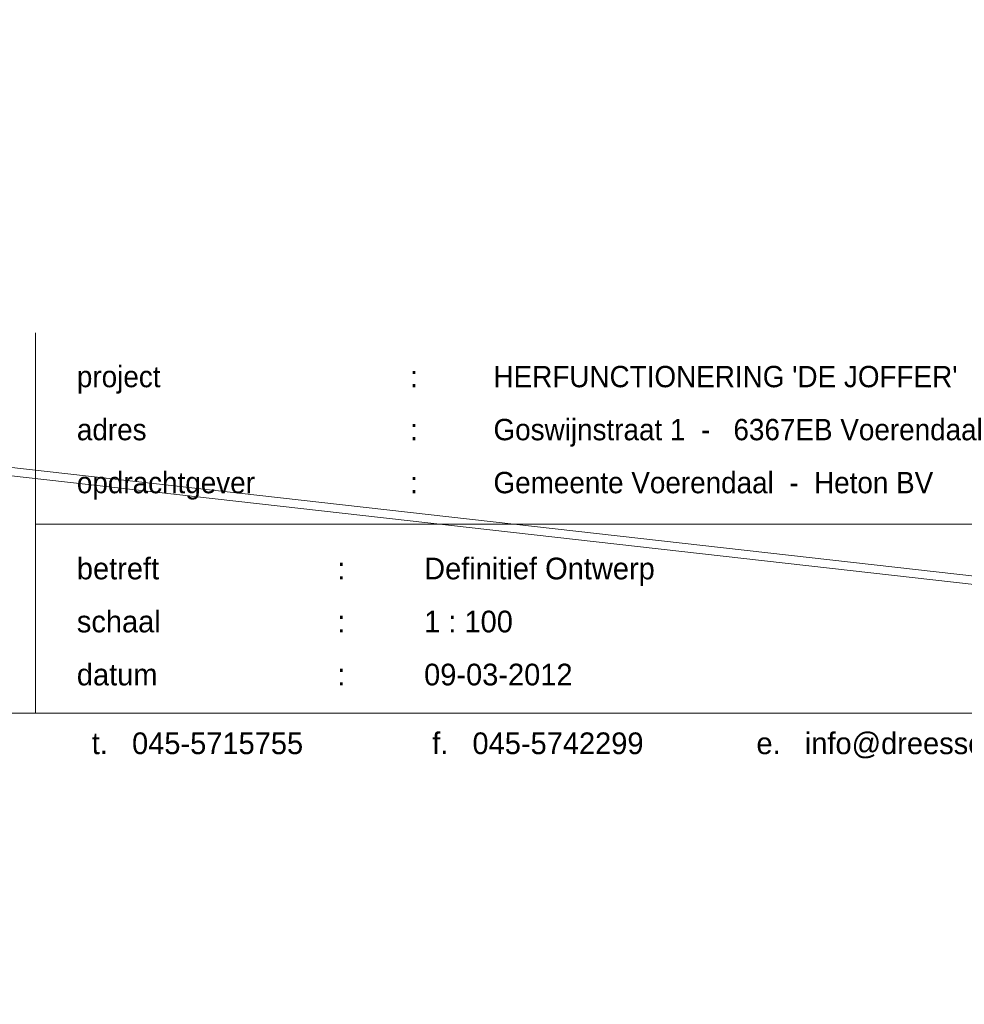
# Model space of a CAD drawing. Header units: millimetres. Extents: x -117530 to 51532, y -61772 to 24900.
# Tile 115 of 175: x -13627 to -6902, y -54239 to -47226. Entities that reach past the tile are written whole.
import ezdxf

# ---------------------------------------------------------------- set-up
doc = ezdxf.new("R2010")
doc.units = ezdxf.units.MM
doc.header["$LTSCALE"] = 254
for name, color, linetype, lineweight in [('Kader', 7, 'Continuous', 0), ('LAYER21', 7, 'Continuous', 0), ('None', 7, 'Continuous', 0)]:
    doc.layers.add(name, color=color, linetype=linetype, lineweight=lineweight)
doc.styles.add('Century Gothic', font='Century Gothic')

msp = doc.modelspace()

# ---------------------------------------------------------------- linework, layer by layer
at = {"layer": 'LAYER21', "color": 2, "linetype": 'Continuous', "lineweight": 0, "flags": 128}
for points in [[(19641.8, -41442.1), (19641.8, -54239.4), (-65898.2, -44577.4)], [(19581.8, -41442.1), (19581.8, -54172.2), (-65898.2, -44517)]]:
    msp.add_lwpolyline(points, dxfattribs=at)
at = {"layer": 'None', "color": 17, "linetype": 'Continuous', "lineweight": 0}
for p, q in [((-13515, -52165, -28800), (-13515, -49456.2, -28800)), ((-13515, -50820, -28800), (-599.2, -50820, -28800)), ((-20600, -52165, -28800), (-600, -52165, -28800))]:
    msp.add_line(p, q, dxfattribs=at)

# ---------------------------------------------------------------- texts
at = {"layer": 'Kader', "color": 1, "insert": (-10712, -52302.8, -28800), "char_height": 154.5217, "attachment_point": 2, "line_spacing_factor": 1.547448, "style": 'Century Gothic'}
msp.add_mtext('Ruys  de  Beerenbroucklaan    10                 6411 GB  Heerlen                t.   045-5715755                f.   045-5742299              e.   info@dreessenarchitecten.nl               i.   www.dreessenarchitecten.nl', dxfattribs=at)
at = {"layer": 'None', "color": 1, "width": 9212.617, "attachment_point": 1, "style": 'Century Gothic'}
for s, insert, char_height, line_spacing_factor in [("project^I^I^I:^IHERFUNCTIONERING 'DE JOFFER'\\Padres^I^I^I^I:^IGoswijnstraat 1  -   6367EB Voerendaal^I^I\\Popdrachtgever^I^I:^IGemeente Voerendaal  -  Heton BV", (-13220, -49691.8, -28800), 152.028, 1.490162), ('betreft^I^I^I:^IDefinitief Ontwerp\\Pschaal^I^I^I:^I1 : 100 \\Pdatum^I^I^I:^I09-03-2012', (-13220, -51057.8, -28800), 154.522, 1.466118)]:
    msp.add_mtext(s, dxfattribs=dict(at, insert=insert, char_height=char_height, line_spacing_factor=line_spacing_factor))

doc.saveas('drawing.dxf')
